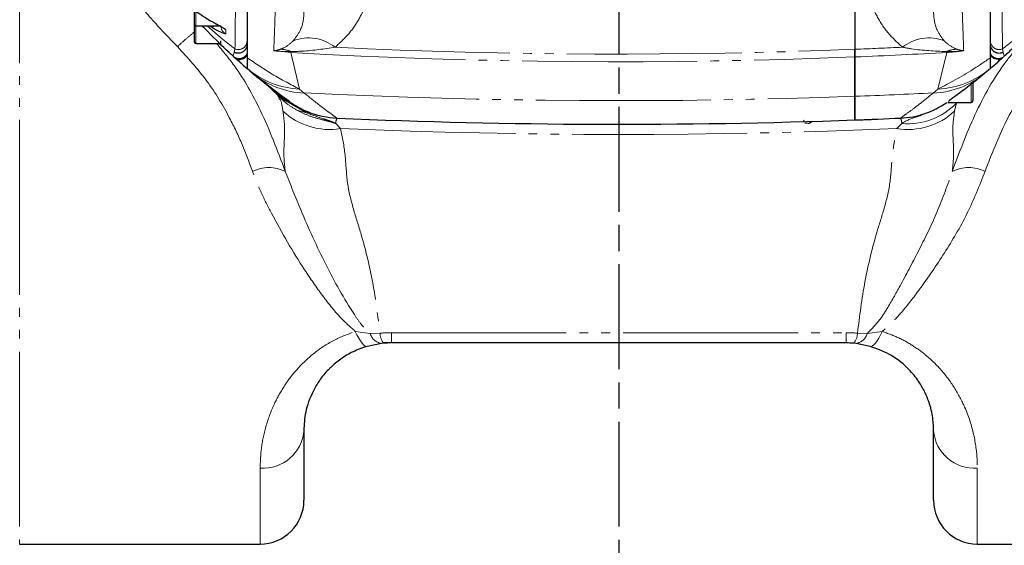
# Model space of a CAD drawing. Header units: millimetres. Extents: x 0 to 7327, y -11399 to -6123.
# Tile 56 of 87: x 3503 to 3615, y -9530 to -9470. Entities that reach past the tile are written whole.
import ezdxf

# ---------------------------------------------------------------- set-up
doc = ezdxf.new("R2010")
doc.units = ezdxf.units.MM
doc.linetypes.add('AM_ISO08W050', pattern=[18, 12, -1.5, 3, -1.5])
doc.linetypes.add('PHANTOM', pattern=[26.5, 20, -1.5, 1, -1.5, 1, -1.5])
for name, color, linetype, lineweight in [('AM_5', 3, 'Continuous', 25), ('AM_7', 4, 'AM_ISO08W050', 25), ('LineThick', 7, 'Continuous', 30)]:
    doc.layers.add(name, color=color, linetype=linetype, lineweight=lineweight)
doc.styles.add('HHI_Dims', font='simplex.shx', dxfattribs={"width": 0.8, "bigfont": 'whgtxt.shx'})
doc.dimstyles.new('HHI_Standard$0', dxfattribs={"dimtxt": 3.5, "dimasz": 3.5, "dimexe": 1, "dimexo": 1, "dimgap": 1.5, "dimtad": 1, "dimdec": 0, "dimdsep": 46, "dimtxsty": 'HHI_Dims', "dimcen": 0, "dimclrd": 1, "dimclre": 1, "dimclrt": 1, "dimadec": 3, "dimazin": 2, "dimtp": 0.1, "dimtm": 0.1, "dimtfac": 0.65, "dimtdec": 0, "dimtmove": 0, "dimatfit": 3, "dimldrblk": 'OPEN30', "dimfxl": 1, "dimlwd": -1, "dimlwe": -1, "dimarcsym": 1})

# ---------------------------------------------------------------- blocks, each defined once
blk = doc.blocks.new('*D85')
at = {"layer": 'AM_5', "color": 1, "transparency": 16777216}
for p, q in [((3454.17, -9948.31), (3454.17, -9196.86)), ((3688.43, -9947.77), (3688.43, -9196.86)), ((3670.93, -9201.86), (3471.67, -9201.86))]:
    blk.add_line(p, q, dxfattribs=at)
for points in [[(3471.67, -9198.94), (3471.67, -9204.78), (3454.17, -9201.86)], [(3670.93, -9198.94), (3670.93, -9204.78), (3688.43, -9201.86)]]:
    blk.add_solid(points, dxfattribs=at)
at = {"layer": 'Defpoints', "color": 0, "transparency": 16777216}
for p in [(3454.17, -9201.86), (3688.43, -9952.77), (3454.17, -9953.31)]:
    blk.add_point(p, dxfattribs=at)
at = {"layer": 'AM_5', "color": 1, "transparency": 16777216, "insert": (3571.3, -9176.86), "char_height": 35, "attachment_point": 5, "style": 'HHI_Dims'}
blk.add_mtext('267', dxfattribs=at)
blk = doc.blocks.new('_Open30')
at = {"color": 0, "linetype": 'ByBlock', "lineweight": -2}
for p, q in [((-1, 0.2679), (0, 0)), ((0, 0), (-1, -0.2679)), ((0, 0), (-1, 0))]:
    blk.add_line(p, q, dxfattribs=at)
blk = doc.blocks.new('*D86')
at = {"layer": 'AM_5', "color": 1, "transparency": 16777216}
for p, q in [((3458.79, -9560.78), (3458.79, -9307.15)), ((3683.8, -9560.82), (3683.8, -9307.15)), ((3666.3, -9312.15), (3476.29, -9312.15))]:
    blk.add_line(p, q, dxfattribs=at)
for points in [[(3476.29, -9309.23), (3476.29, -9315.06), (3458.79, -9312.15)], [(3666.3, -9309.23), (3666.3, -9315.06), (3683.8, -9312.15)]]:
    blk.add_solid(points, dxfattribs=at)
at = {"layer": 'Defpoints', "color": 0, "transparency": 16777216}
for p in [(3458.79, -9312.15), (3458.79, -9565.78), (3683.8, -9565.82)]:
    blk.add_point(p, dxfattribs=at)
at = {"layer": 'AM_5', "color": 1, "transparency": 16777216, "insert": (3571.29, -9287.15), "char_height": 35, "attachment_point": 5, "style": 'HHI_Dims'}
blk.add_mtext('225', dxfattribs=at)
blk = doc.blocks.new('A$C024A56F6')
at = {"color": 8, "linetype": 'PHANTOM', "lineweight": 18}
for p, q in [((1885.82, -2545.72), (1885.82, -2673.72)), ((1905.97, -2612.79), (1905.97, -2614.47)), ((1905.97, -2614.47), (1905.97, -2616.47)), ((1907.88, -2614.69), (1907.53, -2614.47)), ((1910.24, -2617.93), (1910.36, -2617.48)), ((1910.36, -2617.45), (1910.44, -2617.09)), ((1910.36, -2617.48), (1910.36, -2617.45)), ((1916.81, -2617.5), (1914.88, -2617.29)), ((1998.2, -2617.09), (1998.28, -2617.45)), ((1998.28, -2617.45), (1998.28, -2617.48)), ((1998.28, -2617.48), (1998.4, -2617.93)), ((1916.81, -2617.5), (1917.83, -2621.69)), ((1981.36, -2618.01), (1981.36, -2622.52)), ((1990.81, -2621.69), (1991.83, -2617.5)), ((1917.83, -2621.69), (1918.37, -2622.14)), ((1990.27, -2622.14), (1990.81, -2621.69)), ((1994.62, -2623.22), (1994.62, -2621.13)), ((1915.29, -2622.36), (1916.44, -2623.12)), ((1916.44, -2623.12), (1916.53, -2623.2)), ((1916.53, -2623.2), (1918.63, -2624.4)), ((1917.5, -2624.09), (1918.63, -2624.4)), ((1992.93, -2623.29), (1992.72, -2624.19)), ((1921.96, -2625.63), (1922.52, -2626.2)), ((1986.12, -2626.2), (1986.68, -2625.63)), ((1924.2, -2649.4), (1925.91, -2649.64)), ((1925.91, -2649.64), (1927.02, -2649.61)), ((1928.32, -2649.55), (1980.32, -2649.55)), ((1928.32, -2650.72), (1928.32, -2649.55)), ((1980.32, -2650.72), (1980.32, -2649.55)), ((1981.62, -2649.61), (1982.73, -2649.64)), ((1982.73, -2649.64), (1984.45, -2649.4)), ((1913.32, -2673.72), (1913.32, -2665.05)), ((1995.32, -2665.05), (1995.32, -2673.72))]:
    blk.add_line(p, q, dxfattribs=at)
at = {"color": 7, "linetype": 'Continuous', "lineweight": 25}
for p, q in [((1981.32, -2608.72), (1981.32, -2617.14)), ((1905.82, -2614.32), (1905.82, -2612.54)), ((1905.82, -2616.32), (1905.82, -2614.32)), ((1905.97, -2614.47), (1908.82, -2614.47)), ((1908.82, -2616.47), (1908.82, -2616.17)), ((1905.97, -2616.47), (1908.82, -2616.47)), ((1909.13, -2616.89), (1908.69, -2616.47)), ((1910.14, -2617.85), (1910.17, -2617.87)), ((1910.41, -2618.06), (1910.48, -2618.13)), ((1910.65, -2618.3), (1910.43, -2618.11)), ((1910.82, -2618.25), (1910.82, -2618.34)), ((1910.82, -2618.34), (1911.1, -2618.7)), ((1981.32, -2622.52), (1981.32, -2618.01)), ((1998.16, -2618.13), (1998.23, -2618.06)), ((1911.82, -2619.34), (1911.82, -2619.33)), ((1912.45, -2619.87), (1911.82, -2619.34)), ((1996.82, -2619.34), (1996.19, -2619.87)), ((1996.82, -2619.33), (1996.82, -2619.34)), ((1994.82, -2621), (1994.82, -2623.02)), ((1991.93, -2623.22), (1994.62, -2623.22)), ((1975.59, -2625.54), (1975.96, -2625.6)), ((1976.03, -2625.64), (1976.39, -2625.39)), ((1927.18, -2650.79), (1925.57, -2651.11)), ((1927.46, -2650.76), (1927.18, -2650.79)), ((1928.32, -2650.72), (1927.38, -2650.72)), ((1980.32, -2650.72), (1928.32, -2650.72)), ((1981.46, -2650.79), (1981.18, -2650.76)), ((1983.07, -2651.11), (1981.46, -2650.79)), ((1918.32, -2660.72), (1918.32, -2668.72)), ((1990.32, -2668.72), (1990.32, -2660.72)), ((1885.82, -2673.72), (1913.32, -2673.72)), ((1995.32, -2673.72), (2022.82, -2673.72))]:
    blk.add_line(p, q, dxfattribs=at)
at = {"color": 8, "linetype": 'PHANTOM', "lineweight": 18, "flags": 128}
for points in [[(1909.41, -2614.9), (1909.41, -2615.06), (1909.4, -2615.36)], [(1925.57, -2651.11), (1925.44, -2651.11), (1925.3, -2651.05), (1925.14, -2650.92), (1924.97, -2650.73), (1924.78, -2650.48), (1924.59, -2650.17), (1924.39, -2649.81), (1924.2, -2649.4)], [(1983.07, -2651.11), (1983.2, -2651.11), (1983.34, -2651.05), (1983.5, -2650.92), (1983.68, -2650.73), (1983.86, -2650.48), (1984.05, -2650.17), (1984.25, -2649.81), (1984.45, -2649.4)]]:
    blk.add_lwpolyline(points, dxfattribs=at)
at = {"color": 7, "linetype": 'Continuous', "lineweight": 25}
for centre, radius, start, end in [((1905.97, -2614.32), 0.15, 180, 270), ((1905.97, -2616.32), 0.15, 180, 270), ((1954.32, -2569.72), 65.32, 310.5865, 311.5541), ((1997.32, -2618.23), 0.5, 311.5541, 0), ((1954.32, -2569.72), 65.32, 228.5706, 229.4135), ((1954.32, -2569.72), 65.32, 229.7769, 234.7108), ((1994.62, -2623.02), 0.2, 270, 0), ((1922.55, -2615.02), 10, 234.9565, 247.7414), ((1986.09, -2615.02), 10, 272.5218, 305.0435), ((1922.55, -2615.02), 10, 248.426, 267.4782), ((1954.32, -1893.72), 731.99, 267.4782, 272.11386), ((1981.32, -2624.22), 1, 270, 272.1168), ((1954.32, -1893.72), 731.99, 272.11676, 272.5218), ((1928.32, -2660.72), 10, 90, 94.9583), ((1980.32, -2660.72), 10, 85.0417, 90), ((1913.32, -2668.72), 5, 270, 0), ((1995.32, -2668.72), 5, 180, 270)]:
    blk.add_arc(centre, radius, start, end, dxfattribs=at)
at = {"color": 8, "linetype": 'PHANTOM', "lineweight": 18}
for centre, radius, start, end in [((1909.51, -2615.33), 1.76, 150.724, 158.494), ((1909.82, -2614.45), 0.997, 180.0449, 245.4367), ((1909.82, -2613.99), 0.999, 224.5882, 245.7582), ((1910.82, -2616.17), 1, 247.5327, 359.8591), ((1918.86, -2620.7), 4.86, 51.4649, 111.0976), ((1989.78, -2620.7), 4.86, 68.9024, 128.5351), ((1997.82, -2616.17), 1, 180.1409, 292.4673), ((1915.61, -2620.26), 3.13, 66.5914, 89.098), ((1916.48, -2617.32), 0.38, 331.4028, 349.2226), ((1993.04, -2620.26), 3.13, 90.902, 113.4086), ((1992.16, -2617.32), 0.38, 190.7774, 208.5972), ((1981.32, -2616.9), 1.11, 270.0621, 271.9719), ((1918.22, -2611.86), 9.83, 229.4483, 267.7456), ((1990.42, -2611.86), 9.83, 272.2544, 310.5517), ((1918.75, -2612.32), 9.83, 230.1672, 267.8015), ((1989.9, -2612.32), 9.83, 272.1985, 309.8328), ((1917.6, -2620.27), 3.11, 223.0432, 249.998), ((1981.32, -2621.49), 1.03, 270.0853, 272.1336), ((1921.24, -2618.56), 7.75, 226.6483, 279.4489), ((1987.4, -2618.56), 7.75, 260.5511, 313.3517), ((1987.42, -2618.08), 7.58, 264.4174, 316.5912), ((1923.24, -2625.62), 1.28, 151.6848, 180.2851), ((1985.4, -2625.62), 1.28, 359.7149, 28.3152), ((1954.32, -1889.89), 736.99, 267.52671, 272.47329), ((1914.31, -2634.92), 4.26, 63.9064, 116.1699), ((1994.33, -2634.92), 4.26, 63.8301, 116.0936), ((1927.46, -2649.19), 1.62, 196.0561, 259.8494), ((1928.32, -2664.55), 15, 90, 94.9583), ((1928.88, -2649.57), 1.86, 181.2805, 219.8773), ((1980.32, -2664.55), 15, 85.0417, 90), ((1979.76, -2649.57), 1.86, 320.1227, 358.7195), ((1981.18, -2649.19), 1.62, 280.1506, 343.9439), ((1913.64, -2660.36), 4.7, 266.1427, 355.5374), ((1995, -2660.36), 4.7, 184.4626, 273.8573)]:
    blk.add_arc(centre, radius, start, end, dxfattribs=at)
for centre, major_axis, ratio, start_param, end_param in [((1954.32, -1815.2), (0, 802.49), 0.908412, 3.097098, 3.178638), ((1954.32, -1815.2), (0, 802.49), 0.908412, 3.178638, 3.186087), ((1954.32, -1813.08), (0, 805.48), 0.908766, 3.090326, 3.178487), ((1954.32, -1813.08), (0, 805.48), 0.908766, 3.178537, 3.19286), ((1954.32, -1893.72), (731.99, 0), 0.996313, 4.663254, 4.749283), ((1954.32, -1893.72), (731.99, 0), 0.996313, 4.749333, 4.761524)]:
    blk.add_ellipse(centre, major_axis=major_axis, ratio=ratio, start_param=start_param, end_param=end_param, dxfattribs=at)
for points, knots in [([(1910.44, -2617.09), (1910.46, -2615.1), (1910.5, -2612.08), (1910.53, -2608.95), (1910.54, -2607.88)], [0, 0, 0, 0, 0.659872, 1, 1, 1, 1]), ([(1998.1, -2607.88), (1998.12, -2609.94), (1998.15, -2613.07), (1998.19, -2616.07), (1998.2, -2617.09)], [0, 0, 0, 0, 0.659867, 1, 1, 1, 1]), ([(1926.18, -2608.72), (1926.09, -2609.42), (1925.88, -2611.04), (1924.93, -2613.24), (1923.61, -2615.31), (1922.47, -2616.36), (1921.89, -2616.9)], [0, 0, 0, 0, 0.235214, 0.551827, 0.772952, 1, 1, 1, 1]), ([(1986.75, -2616.9), (1986.15, -2616.34), (1984.94, -2615.21), (1983.57, -2612.98), (1982.67, -2610.8), (1982.54, -2609.26), (1982.5, -2608.72)], [0, 0, 0, 0, 0.23518, 0.478609, 0.819646, 1, 1, 1, 1]), ([(1903.87, -2616.83), (1902.85, -2615.78), (1900.81, -2613.67), (1898.97, -2611.36), (1898.06, -2610.2)], [0, 0, 0, 0, 0.498589, 1, 1, 1, 1]), ([(1914.88, -2617.29), (1914.88, -2617.26), (1914.93, -2615.94), (1915.02, -2613.54), (1915.09, -2611.15), (1915.12, -2610.08)], [0, 0, 0, 0, 0.01358, 0.557631, 1, 1, 1, 1]), ([(1993.52, -2610.08), (1993.55, -2611.15), (1993.61, -2613.21), (1993.7, -2615.58), (1993.75, -2616.9), (1993.76, -2617.26), (1993.76, -2617.29)], [0, 0, 0, 0, 0.442369, 0.85007, 0.98642, 1, 1, 1, 1]), ([(1917.11, -2616.16), (1917.4, -2615.78), (1918.13, -2614.79), (1918.3, -2613.68), (1918.32, -2612.96), (1918.32, -2612.86)], [0, 0, 0, 0, 0.35629, 0.910871, 1, 1, 1, 1]), ([(1990.32, -2612.86), (1990.36, -2613.55), (1990.42, -2614.67), (1991.22, -2615.75), (1991.53, -2616.16)], [0, 0, 0, 0, 0.617775, 1, 1, 1, 1]), ([(1907.89, -2614.01), (1908.02, -2614.08), (1908.32, -2614.25), (1908.75, -2614.49), (1909.12, -2614.69), (1909.36, -2614.84), (1909.39, -2614.88), (1909.41, -2614.9)], [0, 0, 0, 0, 0.181224, 0.410033, 0.615991, 0.808804, 1, 1, 1, 1]), ([(1905.82, -2615.13), (1905.54, -2615.36), (1904.96, -2615.83), (1904.24, -2616.49), (1903.87, -2616.83)], [0, 0, 0, 0, 0.490083, 1, 1, 1, 1]), ([(1907.3, -2614.47), (1907.77, -2614.89), (1908.88, -2615.89), (1909.87, -2616.65), (1910.44, -2617.09)], [0, 0, 0, 0, 0.4204564, 1, 1, 1, 1]), ([(1909.4, -2615.36), (1909.4, -2615.36), (1909.39, -2615.37), (1909.26, -2615.35), (1908.93, -2615.22), (1908.44, -2615), (1908.06, -2614.79), (1907.88, -2614.69)], [0, 0, 0, 0, 0.07341, 0.267477, 0.489125, 0.743853, 1, 1, 1, 1]), ([(1998.2, -2617.09), (1998.87, -2616.57), (1999.87, -2615.81), (2000.98, -2614.8), (2001.35, -2614.47)], [0, 0, 0, 0, 0.677479, 1, 1, 1, 1]), ([(1915.65, -2617.13), (1915.78, -2617.08), (1916.31, -2616.88), (1916.76, -2616.47), (1917.11, -2616.16)], [0, 0, 0, 0, 0.239921, 1, 1, 1, 1]), ([(1991.53, -2616.16), (1991.63, -2616.26), (1992.09, -2616.71), (1992.59, -2616.95), (1992.99, -2617.13)], [0, 0, 0, 0, 0.214709, 1, 1, 1, 1]), ([(1912.43, -2631.09), (1912.06, -2630.07), (1911.3, -2628.02), (1909.64, -2624.52), (1907.33, -2620.64), (1905.03, -2618.11), (1903.87, -2616.83)], [0, 0, 0, 0, 0.199778, 0.40112, 0.696587, 1, 1, 1, 1]), ([(1908.33, -2616.47), (1909.03, -2617.31), (1910.99, -2619.66), (1913.73, -2624.58), (1915.3, -2628.74), (1916.19, -2631.09)], [0, 0, 0, 0, 0.194761, 0.545455, 1, 1, 1, 1]), ([(1910.36, -2617.45), (1910.44, -2617.49), (1910.6, -2617.55), (1910.86, -2617.57), (1911.11, -2617.53), (1911.35, -2617.43), (1911.55, -2617.27), (1911.7, -2617.06), (1911.8, -2616.82), (1911.81, -2616.65), (1911.82, -2616.57)], [0, 0, 0, 0, 0.125004, 0.250001, 0.375001, 0.500008, 0.625001, 0.750006, 0.874993, 1, 1, 1, 1]), ([(1910.36, -2617.48), (1910.43, -2617.51), (1910.57, -2617.57), (1910.82, -2617.6), (1911.09, -2617.57), (1911.34, -2617.46), (1911.56, -2617.29), (1911.71, -2617.07), (1911.8, -2616.84), (1911.81, -2616.68), (1911.82, -2616.6)], [0, 0, 0, 0, 0.110613, 0.232688, 0.36382, 0.499992, 0.636181, 0.767293, 0.889392, 1, 1, 1, 1]), ([(1914.88, -2617.29), (1914.88, -2617.29), (1914.92, -2617.29), (1915.19, -2617.27), (1915.44, -2617.19), (1915.65, -2617.13)], [0, 0, 0, 0, 0.012488, 0.159317, 1, 1, 1, 1]), ([(1916.85, -2617.39), (1916.29, -2617.39), (1915.64, -2617.39), (1914.99, -2617.31), (1914.88, -2617.29), (1914.88, -2617.29)], [0, 0, 0, 0, 0.844464, 0.99072, 1, 1, 1, 1]), ([(1921.89, -2616.9), (1920.65, -2617.09), (1918.98, -2617.35), (1917.28, -2617.38), (1916.85, -2617.39)], [0, 0, 0, 0, 0.744096, 1, 1, 1, 1]), ([(1981.32, -2617.14), (1981.33, -2617.37), (1981.34, -2617.82), (1981.35, -2617.95), (1981.36, -2618.01)], [0, 0, 0, 0, 0.499185, 1, 1, 1, 1]), ([(1991.79, -2617.39), (1990.45, -2617.34), (1988.75, -2617.27), (1987.09, -2616.96), (1986.75, -2616.9)], [0, 0, 0, 0, 0.792557, 1, 1, 1, 1]), ([(1993.76, -2617.29), (1993.76, -2617.29), (1993.66, -2617.31), (1993, -2617.39), (1992.35, -2617.39), (1991.79, -2617.39)], [0, 0, 0, 0, 0.00928, 0.155536, 1, 1, 1, 1]), ([(1993.76, -2617.29), (1993.5, -2617.33), (1992.86, -2617.43), (1992.21, -2617.47), (1991.83, -2617.5)], [0, 0, 0, 0, 0.418421, 1, 1, 1, 1]), ([(1992.46, -2631.09), (1993.26, -2628.93), (1994.9, -2624.55), (1997.64, -2619.61), (1999.73, -2617.13), (2000.28, -2616.47)], [0, 0, 0, 0, 0.419173, 0.847378, 1, 1, 1, 1]), ([(1992.99, -2617.13), (1993.2, -2617.19), (1993.45, -2617.27), (1993.72, -2617.29), (1993.76, -2617.29), (1993.76, -2617.29)], [0, 0, 0, 0, 0.840683, 0.987512, 1, 1, 1, 1]), ([(2004.77, -2616.83), (2003.77, -2617.92), (2001.38, -2620.53), (1998.41, -2625.38), (1996.95, -2629.17), (1996.21, -2631.09)], [0, 0, 0, 0, 0.258687, 0.6229, 1, 1, 1, 1]), ([(1998.28, -2617.45), (1998.21, -2617.48), (1998.06, -2617.55), (1997.81, -2617.58), (1997.55, -2617.54), (1997.29, -2617.43), (1997.08, -2617.25), (1996.92, -2617.03), (1996.84, -2616.8), (1996.83, -2616.64), (1996.82, -2616.57)], [0, 0, 0, 0, 0.110569, 0.232635, 0.363785, 0.500007, 0.63621, 0.767356, 0.889442, 1, 1, 1, 1]), ([(1998.28, -2617.48), (1998.21, -2617.51), (1998.07, -2617.57), (1997.82, -2617.6), (1997.56, -2617.57), (1997.3, -2617.46), (1997.08, -2617.29), (1996.93, -2617.07), (1996.84, -2616.84), (1996.83, -2616.68), (1996.82, -2616.6)], [0, 0, 0, 0, 0.110613, 0.232688, 0.36382, 0.499992, 0.636181, 0.767293, 0.889392, 1, 1, 1, 1]), ([(1910.24, -2617.93), (1910.29, -2617.98), (1910.41, -2618.07), (1910.62, -2618.16), (1910.86, -2618.21), (1911.11, -2618.19), (1911.35, -2618.11), (1911.55, -2617.98), (1911.72, -2617.81), (1911.79, -2617.68), (1911.82, -2617.62)], [0, 0, 0, 0, 0.112907, 0.235565, 0.365734, 0.500006, 0.634275, 0.764456, 0.88711, 1, 1, 1, 1]), ([(1911.82, -2618.1), (1912.79, -2618.75), (1914.89, -2620.16), (1916.8, -2621.16), (1917.83, -2621.69)], [0, 0, 0, 0, 0.462053, 1, 1, 1, 1]), ([(1990.81, -2621.69), (1992.12, -2621), (1994.04, -2619.99), (1996.15, -2618.55), (1996.82, -2618.1)], [0, 0, 0, 0, 0.683111, 1, 1, 1, 1]), ([(1998.4, -2617.93), (1998.35, -2617.98), (1998.23, -2618.07), (1998.02, -2618.16), (1997.78, -2618.21), (1997.53, -2618.19), (1997.29, -2618.11), (1997.09, -2617.98), (1996.92, -2617.81), (1996.85, -2617.68), (1996.82, -2617.62)], [0, 0, 0, 0, 0.112908, 0.235566, 0.365735, 0.500008, 0.634277, 0.764458, 0.88711, 1, 1, 1, 1]), ([(1915.29, -2622.36), (1914.79, -2621.86), (1914.29, -2621.35), (1913.66, -2620.85), (1913.66, -2620.85)], [0, 0, 0, 0, 0.994627, 1, 1, 1, 1]), ([(1913.66, -2620.85), (1913.66, -2620.86), (1913.79, -2620.96), (1914.04, -2621.15), (1914.51, -2621.54), (1915.33, -2622.2), (1916, -2622.76), (1916.44, -2623.12)], [0, 0, 0, 0, 0.006457, 0.131062, 0.255634, 0.504499, 1, 1, 1, 1]), ([(1915.46, -2622.56), (1915.46, -2622.56), (1915.37, -2622.56), (1915.35, -2622.48), (1915.33, -2622.4)], [0, 0, 0, 0, 0.000027, 1, 1, 1, 1]), ([(1915.93, -2624.19), (1915.82, -2623.57), (1915.65, -2622.64), (1915.48, -2622.91), (1915.46, -2622.56), (1915.46, -2622.56)], [0, 0, 0, 0, 0.676641, 0.999982, 1, 1, 1, 1]), ([(1917.51, -2624.09), (1917.1, -2623.85), (1916.45, -2623.47), (1915.93, -2622.96), (1915.72, -2622.76)], [0, 0, 0, 0, 0.6161851, 1, 1, 1, 1]), ([(1918.37, -2622.14), (1918.91, -2622.58), (1919.99, -2623.46), (1921.17, -2624.34), (1921.96, -2624.91), (1922.06, -2624.98), (1922.11, -2625.01)], [0, 0, 0, 0, 0.249373, 0.498735, 0.749371, 1, 1, 1, 1]), ([(1981.36, -2622.52), (1981.36, -2622.58), (1981.36, -2622.87), (1981.36, -2623.55), (1981.36, -2624.38), (1981.36, -2625.07), (1981.36, -2625.17), (1981.36, -2625.22)], [0, 0, 0, 0, 0.032548, 0.162741, 0.423208, 0.683675, 1, 1, 1, 1]), ([(1986.53, -2625.01), (1986.58, -2624.98), (1986.68, -2624.91), (1987.46, -2624.34), (1988.64, -2623.47), (1989.73, -2622.58), (1990.27, -2622.14)], [0, 0, 0, 0, 0.2493, 0.498608, 0.749298, 1, 1, 1, 1]), ([(1916.19, -2631.09), (1916.13, -2630.59), (1916.01, -2629.6), (1916.05, -2627.88), (1916.18, -2626.1), (1916.01, -2624.83), (1915.93, -2624.19)], [0, 0, 0, 0, 0.248885, 0.498023, 0.749362, 1, 1, 1, 1]), ([(1921.96, -2625.63), (1921.93, -2625.61), (1921.8, -2625.57), (1921.52, -2625.47), (1920.94, -2625.32), (1919.99, -2625.09), (1918.75, -2624.71), (1917.92, -2624.3), (1917.51, -2624.09)], [0, 0, 0, 0, 0.026271, 0.093021, 0.20371, 0.421391, 0.711151, 1, 1, 1, 1]), ([(1992.72, -2624.19), (1992.63, -2624.82), (1992.46, -2626.08), (1992.59, -2627.86), (1992.63, -2629.59), (1992.51, -2630.59), (1992.46, -2631.09)], [0, 0, 0, 0, 0.248901, 0.498498, 0.749377, 1, 1, 1, 1]), ([(1918.63, -2624.4), (1918.67, -2624.39), (1918.85, -2624.35), (1919, -2624.39), (1919.12, -2624.41)], [0, 0, 0, 0, 0.227873, 1, 1, 1, 1]), ([(1918.63, -2624.4), (1919.27, -2624.64), (1920.06, -2624.94), (1920.95, -2625.21), (1921.2, -2625.3), (1921.34, -2625.35), (1921.48, -2625.4), (1921.67, -2625.48), (1921.82, -2625.55), (1921.9, -2625.6), (1921.94, -2625.61), (1921.96, -2625.62), (1921.96, -2625.63)], [0, 0, 0, 0, 0.567022, 0.699048, 0.773656, 0.788017, 0.831832, 0.902151, 0.965318, 0.980151, 0.996109, 1, 1, 1, 1]), ([(1975.42, -2625.4), (1975.43, -2625.37), (1975.44, -2625.32), (1975.49, -2625.28), (1975.51, -2625.25)], [0, 0, 0, 0, 0.420697, 1, 1, 1, 1]), ([(1986.68, -2625.63), (1986.7, -2625.61), (1987.16, -2625.28), (1987.96, -2625.01), (1988.74, -2624.73), (1988.92, -2624.67)], [0, 0, 0, 0, 0.038462, 0.776391, 1, 1, 1, 1]), ([(1922.52, -2626.2), (1922.72, -2627.2), (1923.11, -2629.2), (1923.18, -2632.21), (1923.88, -2635.2), (1925.14, -2639.04), (1926.3, -2643.84), (1926.78, -2647.69), (1927.02, -2649.61)], [0, 0, 0, 0, 0.127669, 0.255639, 0.38275, 0.51011, 0.754594, 1, 1, 1, 1]), ([(1981.62, -2649.61), (1981.86, -2647.64), (1982.36, -2643.7), (1983.56, -2638.82), (1984.82, -2634.97), (1985.46, -2632.06), (1985.54, -2629.12), (1985.93, -2627.17), (1986.12, -2626.2)], [0, 0, 0, 0, 0.250823, 0.502622, 0.626765, 0.750675, 0.875481, 1, 1, 1, 1]), ([(1924.2, -2649.4), (1923.7, -2648.96), (1922.31, -2647.71), (1920.43, -2645.34), (1917.68, -2641.37), (1915.37, -2637.4), (1913.41, -2633.55), (1912.76, -2631.91), (1912.43, -2631.09)], [0, 0, 0, 0, 0.093495, 0.260575, 0.427825, 0.768524, 0.884045, 1, 1, 1, 1]), ([(1916.19, -2631.09), (1916.77, -2632.57), (1918.24, -2636.29), (1920.76, -2641.78), (1923.11, -2646.05), (1924.83, -2648.57), (1925.46, -2649.28), (1925.87, -2649.61), (1925.91, -2649.64)], [0, 0, 0, 0, 0.215027, 0.539003, 0.862657, 0.927888, 0.992811, 1, 1, 1, 1]), ([(1982.73, -2649.64), (1983.17, -2649.2), (1984.08, -2648.28), (1985.27, -2646.37), (1986.82, -2643.61), (1988.72, -2639.98), (1990.81, -2635.76), (1991.91, -2632.65), (1992.46, -2631.09)], [0, 0, 0, 0, 0.088704, 0.1849141, 0.3342023, 0.5564194, 0.7786466, 1, 1, 1, 1]), ([(1996.21, -2631.09), (1995.56, -2632.73), (1994.25, -2636.02), (1991.59, -2640.46), (1989.05, -2644.19), (1986.91, -2646.97), (1985.46, -2648.54), (1984.67, -2649.22), (1984.45, -2649.4)], [0, 0, 0, 0, 0.231801, 0.464794, 0.697541, 0.855116, 0.959566, 1, 1, 1, 1]), ([(1913.32, -2665.05), (1913.34, -2664.31), (1913.39, -2662.83), (1913.89, -2660.33), (1914.77, -2657.92), (1915.99, -2655.68), (1917.45, -2653.73), (1919.35, -2651.92), (1921.59, -2650.38), (1923.35, -2649.72), (1924.2, -2649.4)], [0, 0, 0, 0, 0.152517, 0.305363, 0.457381, 0.568963, 0.680413, 0.790447, 0.900237, 1, 1, 1, 1]), ([(1984.45, -2649.4), (1985.09, -2649.64), (1986.39, -2650.1), (1988.15, -2651.12), (1989.73, -2652.32), (1991.34, -2653.91), (1992.77, -2655.85), (1994.12, -2658.42), (1995, -2661.24), (1995.3, -2663.54), (1995.32, -2664.73), (1995.32, -2665.05)], [0, 0, 0, 0, 0.076483, 0.15303, 0.234944, 0.316927, 0.440547, 0.56436, 0.748645, 0.933258, 1, 1, 1, 1])]:
    blk.add_open_spline(points, degree=3, knots=knots, dxfattribs=at)
at = {"color": 7, "linetype": 'Continuous', "lineweight": 25}
for points, knots in [([(1911.82, -2608.39), (1911.82, -2609.47), (1911.82, -2612.76), (1911.82, -2615.95), (1911.82, -2618.1)], [0, 0, 0, 0, 0.327598, 1, 1, 1, 1]), ([(1996.82, -2618.1), (1996.82, -2617.83), (1996.82, -2614.66), (1996.82, -2611.39), (1996.82, -2608.39)], [0, 0, 0, 0, 0.086229, 1, 1, 1, 1]), ([(1905.61, -2612.52), (1906.15, -2612.91), (1906.89, -2613.44), (1907.68, -2613.89), (1907.89, -2614.01)], [0, 0, 0, 0, 0.735617, 1, 1, 1, 1]), ([(1907.92, -2614.03), (1908.01, -2614.08), (1908.29, -2614.24), (1908.68, -2614.45), (1908.99, -2614.63), (1909.13, -2614.71), (1909.17, -2614.74), (1909.17, -2614.73), (1909.17, -2614.73)], [0, 0, 0, 0, 0.1673548, 0.4957285, 0.7410673, 0.8881725, 0.9826588, 1, 1, 1, 1]), ([(1910.24, -2617.93), (1910.08, -2617.79), (1909.15, -2616.93), (1908.01, -2615.84), (1906.94, -2614.69), (1906.74, -2614.47)], [0, 0, 0, 0, 0.142806, 0.841972, 1, 1, 1, 1]), ([(2001.9, -2614.47), (2001.76, -2614.63), (2000.89, -2615.57), (1999.74, -2616.69), (1998.75, -2617.61), (1998.4, -2617.93)], [0, 0, 0, 0, 0.109561, 0.687267, 1, 1, 1, 1]), ([(1981.32, -2617.14), (1981.32, -2617.36), (1981.32, -2617.82), (1981.32, -2617.94), (1981.32, -2618.01)], [0, 0, 0, 0, 0.484037, 1, 1, 1, 1]), ([(1981.32, -2618.01), (1981.32, -2617.95), (1981.32, -2617.83), (1981.32, -2617.38), (1981.32, -2617.14)], [0, 0, 0, 0, 0.483708, 1, 1, 1, 1]), ([(1910.32, -2618.01), (1910.38, -2618.05), (1910.49, -2618.14), (1910.69, -2618.23), (1910.9, -2618.27), (1911.11, -2618.27), (1911.32, -2618.22), (1911.52, -2618.13), (1911.69, -2618), (1911.78, -2617.89), (1911.82, -2617.83)], [0, 0, 0, 0, 0.125009, 0.250003, 0.375001, 0.5, 0.624993, 0.749998, 0.874988, 1, 1, 1, 1]), ([(1910.43, -2618.11), (1910.44, -2618.12), (1910.62, -2618.28), (1910.86, -2618.5), (1911.04, -2618.66), (1911.09, -2618.7), (1911.1, -2618.7)], [0, 0, 0, 0, 0.0357606, 0.571478, 0.9683294, 1, 1, 1, 1]), ([(1911.82, -2618.1), (1911.82, -2618.37), (1911.82, -2619.11), (1911.82, -2619.25), (1911.82, -2619.33)], [0, 0, 0, 0, 0.374128, 1, 1, 1, 1]), ([(1998.32, -2618.01), (1998.26, -2618.05), (1998.15, -2618.14), (1997.95, -2618.23), (1997.74, -2618.27), (1997.53, -2618.27), (1997.32, -2618.22), (1997.13, -2618.13), (1996.95, -2618), (1996.86, -2617.89), (1996.82, -2617.83)], [0, 0, 0, 0, 0.125009, 0.250003, 0.375001, 0.5, 0.624993, 0.749998, 0.874988, 1, 1, 1, 1]), ([(1996.82, -2619.33), (1996.82, -2619.23), (1996.82, -2619.08), (1996.82, -2618.34), (1996.82, -2618.1)], [0, 0, 0, 0, 0.674051, 1, 1, 1, 1]), ([(1997.65, -2618.61), (1997.66, -2618.6), (1997.67, -2618.59), (1997.78, -2618.49), (1997.96, -2618.33), (1998.13, -2618.18), (1998.21, -2618.11)], [0, 0, 0, 0, 0.192931, 0.425044, 0.712165, 1, 1, 1, 1]), ([(1916.8, -2623.2), (1916.74, -2623.16), (1916.62, -2623.08), (1915.72, -2622.43), (1914.35, -2621.41), (1913.08, -2620.38), (1912.45, -2619.87)], [0, 0, 0, 0, 0.24057, 0.492411, 0.746198, 1, 1, 1, 1]), ([(1996.19, -2619.87), (1995.56, -2620.38), (1994.3, -2621.4), (1992.94, -2622.41), (1992.13, -2623), (1992.02, -2623.08), (1991.98, -2623.1)], [0, 0, 0, 0, 0.2848954, 0.5697736, 0.8566701, 1, 1, 1, 1]), ([(1981.32, -2625.22), (1981.32, -2625.11), (1981.32, -2624.88), (1981.32, -2623.31), (1981.32, -2622.52)], [0, 0, 0, 0, 0.499518, 1, 1, 1, 1]), ([(1917.08, -2623.41), (1917.13, -2623.44), (1917.3, -2623.55), (1917.77, -2623.83), (1918.32, -2624.11), (1918.72, -2624.25), (1918.88, -2624.31)], [0, 0, 0, 0, 0.129546, 0.410376, 0.762772, 1, 1, 1, 1]), ([(1981.42, -2625.22), (1981.49, -2625.21), (1981.63, -2625.21), (1982.09, -2625.19), (1982.68, -2625.17), (1983.13, -2625.15), (1983.36, -2625.14)], [0, 0, 0, 0, 0.2316, 0.487567, 0.743749, 1, 1, 1, 1]), ([(1925.57, -2651.11), (1925.01, -2651.3), (1923.87, -2651.7), (1922.49, -2652.56), (1921.63, -2653.28), (1920.81, -2654.09), (1920.08, -2654.99), (1919.09, -2656.68), (1918.41, -2658.71), (1918.35, -2660.05), (1918.32, -2660.72)], [0, 0, 0, 0, 0.0882539, 0.1781095, 0.2681824, 0.2923643, 0.4027772, 0.5133523, 0.7563087, 1, 1, 1, 1]), ([(1990.32, -2660.72), (1990.32, -2660.53), (1990.3, -2659.82), (1990.12, -2658.43), (1989.54, -2656.7), (1988.65, -2655.1), (1987.46, -2653.64), (1985.73, -2652.12), (1983.92, -2651.43), (1983.07, -2651.11)], [0, 0, 0, 0, 0.073281, 0.269332, 0.465051, 0.588139, 0.710993, 0.864013, 1, 1, 1, 1])]:
    blk.add_open_spline(points, degree=3, knots=knots, dxfattribs=at)

msp = doc.modelspace()

# ---------------------------------------------------------------- linework, layer by layer
at = {"layer": 'AM_7'}
msp.add_line((3571.29, -9425.69), (3571.29, -10396.32), dxfattribs=at)

# ---------------------------------------------------------------- block references
at = {"layer": 'LineThick'}
msp.add_blockref('A$C024A56F6', (1616.97, -6855.96), dxfattribs=at)

# ---------------------------------------------------------------- dimensions: what is measured, and where the dimension line sits
at = {"layer": 'AM_5'}
dim = msp.add_linear_dim(base=(3454.17, -9201.86), p1=(3688.43, -9952.77), p2=(3454.17, -9953.31), text='267', dimstyle='HHI_Standard$0', override={"dimscale": 5, "dimtxt": 7}, dxfattribs=at)
dim.commit()
dim.dimension.update_dxf_attribs({"geometry": '*D85', "text_midpoint": (3571.3, -9201.86), "dimtype": 160})
dim = msp.add_linear_dim(base=(3458.79, -9312.15), p1=(3683.8, -9565.82), p2=(3458.79, -9565.78), dimstyle='HHI_Standard$0', override={"dimscale": 5, "dimtxt": 7, "dimdec": 0}, dxfattribs=at)
dim.commit()
dim.dimension.update_dxf_attribs({"geometry": '*D86', "text_midpoint": (3571.29, -9287.15)})

doc.saveas('drawing.dxf')
